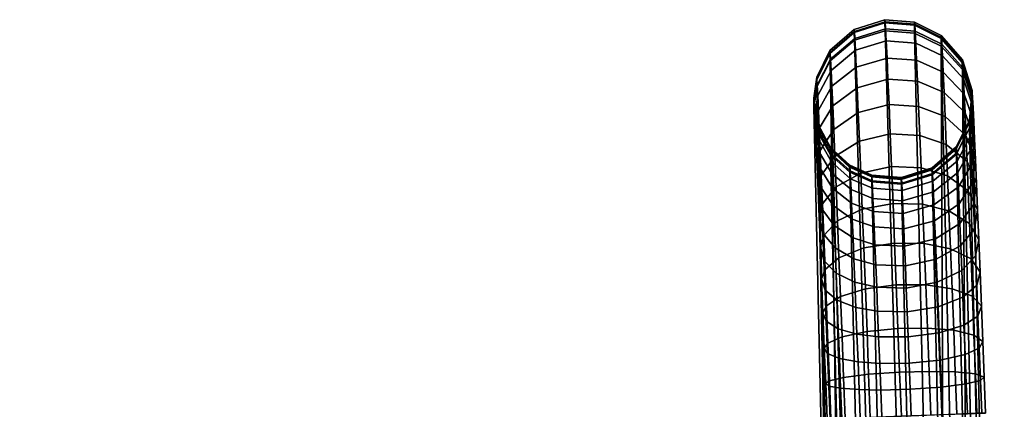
# Model space of a CAD drawing. Header units: millimetres. Extents: x -268 to 268, y -242 to 291.
# Tile 232 of 232: x 155 to 254, y 252 to 291. Entities that reach past the tile are written whole.
import ezdxf

# ---------------------------------------------------------------- set-up
doc = ezdxf.new("R2010")
doc.units = ezdxf.units.MM
doc.header["$MEASUREMENT"] = 0
doc.layers.add('podnoz', color=251, linetype='Continuous')
doc.layers.add('ram', color=7, linetype='Continuous')

msp = doc.modelspace()

# ---------------------------------------------------------------- meshes
at = {"layer": 'podnoz'}
mesh = msp.add_polyface(dxfattribs=at)
corners = [(239.816, 278.989, 15.517), (242.92, 279.723, 14.92), (243.055, 276.425, 11.927), (239.949, 275.762, 12.588), (237.34, 277.445, 16.938), (237.467, 274.386, 14.162), (239.695, 281.87, 18.786), (242.797, 282.668, 18.262), (237.227, 280.176, 20.037), (235.863, 278.056, 21.66), (235.969, 275.518, 18.781), (235.848, 276.27, 27.279), (235.457, 278.462, 25.909), (235.545, 276.394, 22.956), (235.93, 274.368, 24.563), (239.588, 284.37, 22.356), (242.688, 285.223, 21.911), (237.125, 282.546, 23.421), (235.77, 280.257, 24.804), (235.777, 277.857, 30.19), (235.379, 280.188, 29.073), (239.496, 286.458, 26.183), (242.592, 287.357, 25.822), (237.037, 284.524, 27.048), (235.688, 282.095, 28.174), (235.719, 279.14, 33.341), (235.314, 281.582, 32.5), (236.984, 276.892, 34.13), (237.039, 275.714, 31.235), (239.418, 288.143, 30.326), (242.512, 289.08, 30.057), (236.963, 286.122, 30.976), (235.617, 283.58, 31.822), (235.672, 280.054, 36.619), (235.266, 282.577, 36.063), (236.941, 277.732, 37.141), (238.873, 275.991, 37.544), (238.914, 275.208, 34.738), (239.355, 289.346, 34.634), (242.449, 290.309, 34.461), (236.906, 287.262, 35.06), (235.564, 284.639, 35.617), (235.641, 280.589, 39.979), (235.23, 283.157, 39.717), (236.91, 278.223, 40.227), (238.846, 276.448, 40.421), (239.312, 290.048, 39.052), (242.406, 291.027, 38.976), (236.863, 287.928, 39.248), (235.527, 285.257, 39.508), (235.621, 280.736, 43.379), (235.211, 283.318, 43.413), (236.895, 278.359, 43.35), (238.83, 276.575, 43.332), (239.289, 290.242, 43.522), (242.383, 291.225, 43.545), (236.844, 288.112, 43.485), (235.508, 285.428, 43.444), (235.617, 280.506, 46.687), (235.207, 283.068, 47.01), (236.891, 278.147, 46.389), (238.828, 276.378, 46.164), (239.285, 289.939, 47.871), (242.379, 290.916, 47.99), (236.84, 287.825, 47.607), (235.504, 285.162, 47.274), (235.629, 279.909, 49.95), (235.219, 282.419, 50.557), (238.836, 275.867, 48.957), (236.902, 277.599, 49.385), (239.301, 289.155, 52.159), (242.393, 290.114, 52.373), (235.516, 284.471, 51.05), (236.852, 287.081, 51.673)]
mesh.append_faces([[corners[k] for k in face] for face in [(0, 1, 2, 3), (4, 0, 3, 5), (6, 7, 1, 0), (8, 6, 0, 4), (9, 8, 4, 10), (11, 12, 13, 14), (15, 16, 7, 6), (17, 15, 6, 8), (18, 17, 8, 9), (12, 18, 9, 13), (19, 20, 12, 11), (21, 22, 16, 15), (23, 21, 15, 17), (24, 23, 17, 18), (20, 24, 18, 12), (25, 26, 20, 19), (27, 25, 19, 28), (29, 30, 22, 21), (31, 29, 21, 23), (32, 31, 23, 24), (26, 32, 24, 20), (33, 34, 26, 25), (35, 33, 25, 27), (36, 35, 27, 37), (38, 39, 30, 29), (40, 38, 29, 31), (41, 40, 31, 32), (34, 41, 32, 26), (42, 43, 34, 33), (44, 42, 33, 35), (45, 44, 35, 36), (46, 47, 39, 38), (48, 46, 38, 40), (49, 48, 40, 41), (43, 49, 41, 34), (50, 51, 43, 42), (52, 50, 42, 44), (53, 52, 44, 45), (54, 55, 47, 46), (56, 54, 46, 48), (57, 56, 48, 49), (51, 57, 49, 43), (58, 59, 51, 50), (60, 58, 50, 52), (61, 60, 52, 53), (62, 63, 55, 54), (64, 62, 54, 56), (65, 64, 56, 57), (59, 65, 57, 51), (58, 66, 67, 59), (61, 68, 69, 60), (60, 69, 66, 58), (62, 70, 71, 63), (65, 72, 73, 64), (59, 67, 72, 65), (64, 73, 70, 62)]])
mesh = msp.add_polyface(dxfattribs=at)
corners = [(245.902, 279.574, 15.188), (248.566, 278.652, 16.206), (248.695, 275.502, 13.348), (246.035, 276.306, 12.223), (242.92, 279.723, 14.92), (243.055, 276.425, 11.927), (250.553, 279.558, 20.968), (251.504, 277.135, 22.905), (251.604, 274.739, 20.187), (250.664, 276.931, 17.988), (248.449, 281.464, 19.397), (245.779, 282.493, 18.499), (242.797, 282.668, 18.262), (251.414, 279.213, 25.874), (251.137, 276.673, 27.442), (251.219, 274.785, 24.745), (250.455, 281.836, 24.222), (248.344, 283.904, 22.882), (245.672, 285.024, 22.115), (242.688, 285.223, 21.911), (251.338, 280.949, 29.056), (251.068, 278.25, 30.332), (250.371, 283.739, 27.709), (248.254, 285.941, 26.617), (245.578, 287.138, 25.99), (242.592, 287.357, 25.822), (251.008, 279.524, 33.462), (249.664, 276.981, 34.309), (249.719, 275.821, 31.458), (251.273, 282.351, 32.501), (250.299, 285.275, 31.485), (248.176, 287.587, 30.66), (245.496, 288.845, 30.186), (242.512, 289.08, 30.057), (250.963, 280.432, 36.717), (249.621, 277.809, 37.274), (251.223, 283.351, 36.083), (250.242, 286.371, 35.413), (248.117, 288.76, 34.866), (245.436, 290.063, 34.55), (242.449, 290.309, 34.461), (249.594, 278.292, 40.314), (247.145, 276.172, 40.51), (247.172, 275.725, 37.7), (250.93, 280.963, 40.055), (251.188, 283.935, 39.757), (250.205, 287.011, 39.439), (248.076, 289.446, 39.178), (245.393, 290.774, 39.024), (242.406, 291.027, 38.976), (249.578, 278.426, 43.39), (247.129, 276.296, 43.353), (250.914, 281.109, 43.431), (251.168, 284.096, 43.473), (250.184, 287.188, 43.513), (248.053, 289.635, 43.54), (245.369, 290.971, 43.55), (242.383, 291.225, 43.545), (249.574, 278.218, 46.383), (247.127, 276.103, 46.12), (250.91, 280.881, 46.717), (251.164, 283.844, 47.09), (250.18, 286.912, 47.477), (248.049, 289.34, 47.785), (245.365, 290.665, 47.955), (242.379, 290.916, 47.99), (249.584, 277.677, 49.334), (247.137, 275.604, 48.848), (250.92, 280.288, 49.956), (251.176, 283.192, 50.655), (250.191, 286.197, 51.386), (245.379, 289.87, 52.298), (248.062, 288.574, 51.971), (242.393, 290.114, 52.373)]
mesh.append_faces([[corners[k] for k in face] for face in [(0, 1, 2, 3), (4, 0, 3, 5), (6, 7, 8, 9), (10, 6, 9, 1), (11, 10, 1, 0), (12, 11, 0, 4), (13, 14, 15, 7), (16, 13, 7, 6), (17, 16, 6, 10), (18, 17, 10, 11), (19, 18, 11, 12), (20, 21, 14, 13), (22, 20, 13, 16), (23, 22, 16, 17), (24, 23, 17, 18), (25, 24, 18, 19), (26, 27, 28, 21), (29, 26, 21, 20), (30, 29, 20, 22), (31, 30, 22, 23), (32, 31, 23, 24), (33, 32, 24, 25), (34, 35, 27, 26), (36, 34, 26, 29), (37, 36, 29, 30), (38, 37, 30, 31), (39, 38, 31, 32), (40, 39, 32, 33), (41, 42, 43, 35), (44, 41, 35, 34), (45, 44, 34, 36), (46, 45, 36, 37), (47, 46, 37, 38), (48, 47, 38, 39), (49, 48, 39, 40), (50, 51, 42, 41), (52, 50, 41, 44), (53, 52, 44, 45), (54, 53, 45, 46), (55, 54, 46, 47), (56, 55, 47, 48), (57, 56, 48, 49), (58, 59, 51, 50), (60, 58, 50, 52), (61, 60, 52, 53), (62, 61, 53, 54), (63, 62, 54, 55), (64, 63, 55, 56), (65, 64, 56, 57), (58, 66, 67, 59), (60, 68, 66, 58), (61, 69, 68, 60), (62, 70, 69, 61), (64, 71, 72, 63), (63, 72, 70, 62), (65, 73, 71, 64)]])
mesh = msp.add_polyface(dxfattribs=at)
corners = [(236.602, 257.585, 13.954), (236.275, 258.147, 11.421), (236.412, 254.595, 10.821), (236.727, 254.318, 13.402), (237.795, 257.094, 16.322), (237.91, 254.093, 15.815), (239.67, 256.754, 18.139), (239.777, 253.956, 17.666), (241.854, 256.595, 19.211), (241.957, 253.917, 18.759), (244.828, 256.626, 19.579), (244.93, 253.989, 19.134), (247.949, 256.936, 18.746), (248.055, 254.203, 18.285), (250.465, 257.481, 16.769), (250.578, 254.525, 16.27), (251.887, 258.117, 14.208), (252.012, 254.872, 13.66), (252.238, 258.789, 11.308), (252.375, 255.218, 10.704), (251.359, 259.448, 8.255), (251.508, 255.533, 7.593), (249.311, 259.93, 5.784), (249.473, 255.737, 5.076), (246.674, 260.148, 4.374), (246.84, 255.798, 3.639), (243.699, 260.117, 4.006), (243.867, 255.726, 3.264), (240.578, 259.807, 4.839), (240.742, 255.512, 4.113), (238.064, 259.262, 6.816), (238.221, 255.19, 6.128), (236.641, 258.625, 9.377), (236.787, 254.843, 8.738), (236.475, 260.853, 14.895), (236.137, 261.7, 12.445), (237.68, 260.095, 17.187), (239.561, 259.552, 18.945), (241.75, 259.273, 19.982), (244.727, 259.264, 20.339), (247.844, 259.668, 19.534), (250.35, 260.438, 17.621), (251.762, 261.363, 15.143), (252.1, 262.361, 12.337), (236.496, 262.409, 10.467), (237.906, 263.334, 7.989), (241.648, 261.845, 21.054), (239.455, 262.239, 20.065), (244.627, 261.797, 21.395), (247.74, 262.293, 20.628), (236.852, 251.009, 13.217), (236.549, 250.998, 10.62), (239.885, 251.124, 17.508), (238.025, 251.053, 15.646), (245.031, 251.318, 18.985), (242.059, 251.206, 18.607), (250.691, 251.532, 16.103), (248.16, 251.436, 18.13), (252.137, 251.586, 13.476), (252.512, 251.601, 10.502), (251.66, 251.568, 7.372), (247.008, 251.393, 3.393), (249.633, 251.492, 4.839), (240.908, 251.162, 3.87), (244.037, 251.28, 3.015), (236.934, 251.012, 8.524), (238.377, 251.067, 5.897), (249.584, 277.677, 49.334), (252.824, 136.12, 636.273), (247.137, 275.604, 48.848), (248.062, 288.574, 51.971), (251.301, 147.017, 638.91), (250.191, 286.197, 51.386), (242.393, 290.114, 52.373), (246.457, 148.599, 639.318), (248.617, 148.312, 639.237), (245.379, 289.87, 52.298), (239.301, 289.155, 52.159), (243.525, 148.054, 639.203), (235.516, 284.471, 51.05), (239.035, 143.714, 638.181), (236.852, 287.081, 51.673), (235.219, 282.419, 50.557), (238.457, 140.861, 637.496), (240.82, 146.334, 638.803)]
mesh.append_faces([[corners[k] for k in face] for face in [(0, 1, 2, 3), (4, 0, 3, 5), (6, 4, 5, 7), (8, 6, 7, 9), (10, 8, 9, 11), (12, 10, 11, 13), (14, 12, 13, 15), (16, 14, 15, 17), (18, 16, 17, 19), (20, 18, 19, 21), (22, 20, 21, 23), (24, 22, 23, 25), (26, 24, 25, 27), (28, 26, 27, 29), (30, 28, 29, 31), (32, 30, 31, 33), (1, 32, 33, 2), (34, 35, 1, 0), (36, 34, 0, 4), (37, 36, 4, 6), (38, 37, 6, 8), (39, 38, 8, 10), (40, 39, 10, 12), (41, 40, 12, 14), (42, 41, 14, 16), (43, 42, 16, 18), (44, 45, 30, 32), (35, 44, 32, 1), (46, 47, 37, 38), (48, 46, 38, 39), (49, 48, 39, 40), (50, 3, 2, 51), (52, 7, 5, 53), (53, 5, 3, 50), (54, 11, 9, 55), (56, 15, 13, 57), (58, 17, 15, 56), (57, 13, 11, 54), (55, 9, 7, 52), (17, 58, 59, 19), (60, 21, 19, 59), (61, 25, 23, 62), (62, 23, 21, 60), (63, 29, 27, 64), (65, 33, 31, 66), (51, 2, 33, 65), (66, 31, 29, 63), (64, 27, 25, 61), (67, 68, 69, 69), (70, 71, 72, 72), (73, 74, 75, 76), (77, 78, 74, 73), (79, 80, 81, 81), (82, 83, 79, 79), (81, 84, 78, 77), (76, 75, 70, 70)]])
mesh = msp.add_polyface(dxfattribs=at)
corners = [(251.236, 144.412, 646.714), (252.973, 141.682, 646.467), (253.684, 142.688, 642.273), (251.914, 145.368, 642.726), (248.592, 146.285, 646.544), (249.215, 147.167, 642.867), (245.721, 146.984, 646.039), (246.287, 147.785, 642.699), (242.863, 146.594, 645.278), (243.371, 147.315, 642.272), (240.227, 145.018, 644.283), (240.682, 145.665, 641.585), (238.482, 142.491, 643.271), (238.906, 143.09, 640.774), (247.598, 145.488, 649.883), (250.152, 143.543, 650.353), (244.822, 146.264, 649.054), (242.061, 145.952, 647.97), (239.512, 144.445, 646.679), (237.828, 141.965, 645.472), (246.188, 144.723, 653.096), (248.611, 142.707, 653.868), (243.559, 145.577, 651.94), (240.938, 145.342, 650.532), (238.52, 143.907, 648.943), (236.922, 141.473, 647.541), (244.463, 144.04, 655.985), (246.719, 141.957, 657.037), (242.014, 144.966, 654.526), (239.574, 144.802, 652.817), (237.32, 143.432, 650.951), (240.152, 144.405, 656.907), (242.379, 143.412, 658.652), (237.934, 144.308, 654.914), (235.887, 143, 652.788), (238.047, 143.916, 659.001), (240.02, 142.864, 661), (236.082, 143.878, 656.756), (234.266, 142.623, 654.398), (235.691, 143.493, 660.827), (237.379, 142.389, 663.047), (234.012, 143.506, 658.362), (232.455, 142.298, 655.802), (233.113, 143.141, 662.364), (234.488, 141.995, 664.768), (231.738, 143.196, 659.716), (253.432, 144.64, 638.325), (251.301, 147.017, 638.91), (246.457, 148.599, 639.318), (248.617, 148.312, 639.237), (243.525, 148.054, 639.203), (240.82, 146.334, 638.803), (239.035, 143.714, 638.181), (235.629, 279.909, 49.95), (238.867, 138.352, 636.889), (238.457, 140.861, 637.496), (235.219, 282.419, 50.557), (236.902, 277.599, 49.385), (240.141, 136.042, 636.324), (241.057, 274.889, 48.709), (244.297, 133.331, 635.648), (242.076, 134.309, 635.896), (238.836, 275.867, 48.957), (244.043, 274.645, 48.633), (247.283, 133.087, 635.572), (247.137, 275.604, 48.848), (250.375, 134.046, 635.787), (250.92, 280.288, 49.956), (254.16, 138.73, 636.896), (252.824, 136.12, 636.273), (249.584, 277.677, 49.334), (250.191, 286.197, 51.386), (254.414, 141.635, 637.594), (251.176, 283.192, 50.655), (248.062, 288.574, 51.971), (236.852, 287.081, 51.673), (235.516, 284.471, 51.05)]
mesh.append_faces([[corners[k] for k in face] for face in [(0, 1, 2, 3), (4, 0, 3, 5), (6, 4, 5, 7), (8, 6, 7, 9), (10, 8, 9, 11), (12, 10, 11, 13), (14, 15, 0, 4), (16, 14, 4, 6), (17, 16, 6, 8), (18, 17, 8, 10), (19, 18, 10, 12), (20, 21, 15, 14), (22, 20, 14, 16), (23, 22, 16, 17), (24, 23, 17, 18), (25, 24, 18, 19), (26, 27, 21, 20), (28, 26, 20, 22), (29, 28, 22, 23), (30, 29, 23, 24), (31, 32, 26, 28), (33, 31, 28, 29), (34, 33, 29, 30), (35, 36, 32, 31), (37, 35, 31, 33), (38, 37, 33, 34), (39, 40, 36, 35), (41, 39, 35, 37), (42, 41, 37, 38), (43, 44, 40, 39), (45, 43, 39, 41), (3, 46, 47, 47), (48, 7, 5, 49), (9, 48, 50, 50), (11, 50, 51, 51), (49, 5, 47, 47), (2, 46, 3, 3), (3, 47, 5, 5), (7, 48, 9, 9), (9, 50, 11, 11), (11, 52, 13, 13), (52, 11, 51, 51), (53, 54, 55, 56), (57, 58, 54, 53), (59, 60, 61, 62), (63, 64, 60, 59), (62, 61, 58, 57), (65, 66, 64, 63), (67, 68, 69, 70), (71, 46, 72, 73), (73, 72, 68, 67), (65, 69, 66, 66), (71, 47, 46, 46), (74, 49, 47, 47), (75, 52, 51, 51), (76, 55, 52, 52)]])
mesh = msp.add_polyface(dxfattribs=at)
corners = [(240.412, 264.103, 6.076), (243.529, 264.508, 5.271), (243.699, 260.117, 4.006), (240.578, 259.807, 4.839), (237.906, 263.334, 7.989), (238.064, 259.262, 6.816), (236.352, 263.992, 16.203), (236.004, 265.113, 13.867), (236.137, 261.7, 12.445), (236.475, 260.853, 14.895), (237.566, 262.979, 18.389), (237.68, 260.095, 17.187), (239.455, 262.239, 20.065), (239.561, 259.552, 18.945), (240.25, 268.23, 7.796), (243.363, 268.726, 7.028), (237.752, 267.246, 9.619), (236.352, 266.043, 11.981), (236.496, 262.409, 10.467), (236.234, 266.961, 17.862), (235.875, 268.341, 15.671), (237.457, 265.706, 19.912), (239.355, 264.781, 21.485), (241.551, 264.278, 22.414), (241.648, 261.845, 21.054), (240.094, 272.133, 9.977), (243.203, 272.715, 9.257), (237.605, 270.946, 11.686), (236.215, 269.48, 13.902), (236.121, 269.722, 19.849), (235.754, 271.343, 17.831), (237.355, 268.241, 21.737), (239.258, 267.145, 23.186), (241.461, 266.54, 24.042), (239.949, 275.762, 12.588), (243.055, 276.425, 11.927), (237.467, 274.386, 14.162), (236.086, 272.676, 16.202), (236.021, 272.176, 22.077), (235.645, 274.011, 20.253), (237.262, 270.496, 23.783), (239.172, 269.246, 25.093), (241.379, 268.552, 25.867), (235.969, 275.518, 18.781), (237.34, 277.445, 16.938), (235.93, 274.368, 24.563), (235.545, 276.394, 22.956), (237.178, 272.509, 26.068), (239.094, 271.123, 27.222), (241.303, 270.348, 27.905), (235.863, 278.056, 21.66), (237.102, 274.256, 28.562), (235.848, 276.27, 27.279), (239.023, 272.751, 29.547), (241.236, 271.906, 30.131), (237.039, 275.714, 31.235), (235.777, 277.857, 30.19), (238.965, 274.11, 32.039), (241.18, 273.208, 32.516), (244.164, 272.989, 32.684), (244.221, 271.707, 30.335), (238.914, 275.208, 34.738), (236.984, 276.892, 34.13), (241.129, 274.258, 35.099), (244.115, 274.024, 35.228), (241.092, 275.008, 37.784), (238.873, 275.991, 37.544), (244.078, 274.762, 37.873), (241.066, 275.446, 40.538), (238.846, 276.448, 40.421), (244.051, 275.193, 40.586), (241.051, 275.567, 43.324), (238.83, 276.575, 43.332), (244.037, 275.312, 43.33), (241.047, 275.378, 46.035), (238.828, 276.378, 46.164), (244.035, 275.127, 46), (244.043, 274.645, 48.633), (241.057, 274.889, 48.709), (238.836, 275.867, 48.957)]
mesh.append_faces([[corners[k] for k in face] for face in [(0, 1, 2, 3), (4, 0, 3, 5), (6, 7, 8, 9), (10, 6, 9, 11), (12, 10, 11, 13), (14, 15, 1, 0), (16, 14, 0, 4), (17, 16, 4, 18), (7, 17, 18, 8), (19, 20, 7, 6), (21, 19, 6, 10), (22, 21, 10, 12), (23, 22, 12, 24), (25, 26, 15, 14), (27, 25, 14, 16), (28, 27, 16, 17), (20, 28, 17, 7), (29, 30, 20, 19), (31, 29, 19, 21), (32, 31, 21, 22), (33, 32, 22, 23), (34, 35, 26, 25), (36, 34, 25, 27), (37, 36, 27, 28), (30, 37, 28, 20), (38, 39, 30, 29), (40, 38, 29, 31), (41, 40, 31, 32), (42, 41, 32, 33), (43, 44, 36, 37), (39, 43, 37, 30), (45, 46, 39, 38), (47, 45, 38, 40), (48, 47, 40, 41), (49, 48, 41, 42), (46, 50, 43, 39), (51, 52, 45, 47), (53, 51, 47, 48), (54, 53, 48, 49), (55, 56, 52, 51), (57, 55, 51, 53), (58, 57, 53, 54), (59, 58, 54, 60), (61, 62, 55, 57), (63, 61, 57, 58), (64, 63, 58, 59), (65, 66, 61, 63), (67, 65, 63, 64), (68, 69, 66, 65), (70, 68, 65, 67), (71, 72, 69, 68), (73, 71, 68, 70), (74, 75, 72, 71), (76, 74, 71, 73), (76, 77, 78, 74), (74, 78, 79, 75)]])
mesh = msp.add_polyface(dxfattribs=at)
corners = [(251.207, 263.364, 9.383), (252.1, 262.361, 12.337), (252.238, 258.789, 11.308), (251.359, 259.448, 8.255), (249.148, 264.123, 6.992), (249.311, 259.93, 5.784), (246.506, 264.499, 5.627), (246.674, 260.148, 4.374), (243.529, 264.508, 5.271), (243.699, 260.117, 4.006), (250.238, 263.277, 18.804), (247.74, 262.293, 20.628), (247.844, 259.668, 19.534), (250.35, 260.438, 17.621), (251.637, 264.48, 16.442), (251.762, 261.363, 15.143), (251.965, 265.793, 13.767), (251.059, 267.125, 10.95), (248.99, 268.151, 8.671), (246.34, 268.678, 7.369), (243.363, 268.726, 7.028), (244.531, 264.194, 22.734), (241.551, 264.278, 22.414), (241.648, 261.845, 21.054), (244.627, 261.797, 21.395), (247.641, 264.776, 22.015), (250.131, 265.963, 20.305), (251.52, 267.429, 18.09), (251.836, 269.038, 15.58), (250.918, 270.682, 12.938), (248.838, 271.96, 10.799), (246.184, 272.631, 9.577), (243.203, 272.715, 9.257), (244.441, 266.422, 24.338), (241.461, 266.54, 24.042), (247.549, 267.084, 23.676), (250.031, 268.461, 22.102), (251.41, 270.17, 20.063), (251.715, 272.056, 17.752), (250.783, 273.99, 15.319), (248.695, 275.502, 13.348), (246.035, 276.306, 12.223), (243.055, 276.425, 11.927), (244.359, 268.403, 26.136), (241.379, 268.552, 25.867), (247.465, 269.137, 25.539), (249.938, 270.682, 24.118), (251.309, 272.608, 22.275), (251.604, 274.739, 20.187), (250.664, 276.931, 17.988), (248.566, 278.652, 16.206), (244.285, 270.172, 28.143), (241.303, 270.348, 27.905), (247.387, 270.97, 27.619), (249.855, 272.665, 26.368), (251.219, 274.785, 24.745), (251.504, 277.135, 22.905), (244.221, 271.707, 30.335), (241.236, 271.906, 30.131), (247.32, 272.56, 29.89), (249.781, 274.385, 28.825), (251.137, 276.673, 27.442), (247.262, 273.888, 32.324), (244.164, 272.989, 32.684), (249.719, 275.821, 31.458), (251.068, 278.25, 30.332), (247.211, 274.96, 34.959), (244.115, 274.024, 35.228), (249.664, 276.981, 34.309), (247.172, 275.725, 37.7), (244.078, 274.762, 37.873), (249.621, 277.809, 37.274), (247.145, 276.172, 40.51), (244.051, 275.193, 40.586), (247.129, 276.296, 43.353), (244.037, 275.312, 43.33), (247.127, 276.103, 46.12), (244.035, 275.127, 46), (247.137, 275.604, 48.848), (244.043, 274.645, 48.633)]
mesh.append_faces([[corners[k] for k in face] for face in [(0, 1, 2, 3), (4, 0, 3, 5), (6, 4, 5, 7), (8, 6, 7, 9), (10, 11, 12, 13), (14, 10, 13, 15), (16, 14, 15, 1), (17, 16, 1, 0), (18, 17, 0, 4), (19, 18, 4, 6), (20, 19, 6, 8), (21, 22, 23, 24), (25, 21, 24, 11), (26, 25, 11, 10), (27, 26, 10, 14), (28, 27, 14, 16), (29, 28, 16, 17), (30, 29, 17, 18), (31, 30, 18, 19), (32, 31, 19, 20), (33, 34, 22, 21), (35, 33, 21, 25), (36, 35, 25, 26), (37, 36, 26, 27), (38, 37, 27, 28), (39, 38, 28, 29), (40, 39, 29, 30), (41, 40, 30, 31), (42, 41, 31, 32), (43, 44, 34, 33), (45, 43, 33, 35), (46, 45, 35, 36), (47, 46, 36, 37), (48, 47, 37, 38), (49, 48, 38, 39), (50, 49, 39, 40), (51, 52, 44, 43), (53, 51, 43, 45), (54, 53, 45, 46), (55, 54, 46, 47), (56, 55, 47, 48), (57, 58, 52, 51), (59, 57, 51, 53), (60, 59, 53, 54), (61, 60, 54, 55), (62, 63, 57, 59), (64, 62, 59, 60), (65, 64, 60, 61), (66, 67, 63, 62), (68, 66, 62, 64), (69, 70, 67, 66), (71, 69, 66, 68), (72, 73, 70, 69), (74, 75, 73, 72), (76, 77, 75, 74), (76, 78, 79, 77)]])
at = {"layer": 'ram'}
mesh = msp.add_polyface(dxfattribs=at)
corners = [(139.141, 208.636, 847.652), (137.715, 214.26, 877.49), (124.438, 217.694, 876.764), (125.766, 212.245, 846.736), (140.57, 203.573, 817.729), (127.094, 207.414, 816.616), (142, 199.05, 787.739), (128.426, 203.175, 786.423), (146.293, 231.062, 966.75), (144.785, 238.822, 996.062), (132.01, 242.444, 995.986), (133.434, 234.642, 966.512), (147.803, 223.705, 937.339), (134.861, 227.29, 936.927), (149.314, 216.823, 907.824), (136.289, 220.469, 907.225), (150.824, 210.487, 878.287), (152.334, 204.671, 848.658), (153.848, 199.356, 818.951), (159.016, 227.158, 967.009), (157.439, 234.868, 996.143), (160.594, 219.8, 937.787), (162.172, 212.854, 908.474), (163.75, 206.382, 879.153), (165.328, 200.359, 849.75), (171.689, 222.9, 967.289), (170.062, 230.552, 996.231), (173.318, 215.544, 938.272), (174.949, 208.531, 909.179), (176.578, 201.914, 880.092), (184.203, 218.323, 967.587), (182.543, 225.908, 996.325), (130.602, 250.519, 1025.015), (143.295, 246.82, 1024.941), (155.883, 242.78, 1024.859), (165.021, 239.609, 1024.794), (174.094, 236.259, 1024.727), (133.967, 201.025, 672.731), (126.48, 204.348, 676.047), (133.637, 201.754, 676.876), (146.449, 237.321, 965.079), (133.584, 240.904, 964.85), (132.102, 248.558, 995.182), (144.883, 244.937, 995.245), (159.178, 233.415, 965.326), (157.541, 240.984, 995.312), (171.855, 229.155, 965.594), (170.168, 236.668, 995.385), (184.369, 224.577, 965.879), (182.65, 232.026, 995.461), (148.02, 230.14, 934.812), (135.068, 233.734, 934.406), (160.816, 226.226, 935.252), (173.545, 221.96, 935.728), (149.592, 223.47, 904.441), (136.555, 227.137, 903.846), (162.457, 219.478, 905.086), (175.236, 215.133, 905.786), (138.039, 221.194, 873.256), (124.742, 224.662, 872.531), (123.359, 230.473, 903.303), (151.16, 217.383, 874.052), (164.094, 213.238, 874.915), (176.926, 208.729, 875.851), (139.523, 215.869, 842.567), (126.125, 219.532, 841.65), (152.73, 211.846, 843.573), (165.734, 207.473, 844.665), (178.617, 202.717, 845.85), (141.01, 211.125, 811.798), (127.512, 215.04, 810.683), (154.305, 206.828, 813.022), (167.375, 202.156, 814.35), (180.311, 197.079, 815.793), (142.498, 206.927, 780.97), (128.896, 211.145, 779.652), (155.879, 202.295, 782.416), (169.02, 197.262, 783.987), (145.012, 200.955, 728.906), (131.238, 205.791, 727.243), (158.535, 195.646, 730.731), (155.926, 248.779, 1024.874), (143.332, 252.819, 1024.973), (174.156, 242.253, 1024.715), (165.072, 245.606, 1024.797), (183.17, 238.721, 1024.628), (130.637, 256.518, 1025.063), (143.295, 246.82, 1024.941), (143.332, 252.819, 1024.973), (130.637, 256.518, 1025.063), (130.602, 250.519, 1025.015), (165.021, 239.609, 1024.794), (165.072, 245.606, 1024.797), (155.926, 248.779, 1024.874), (155.883, 242.78, 1024.859), (174.094, 236.259, 1024.727), (174.156, 242.253, 1024.715)]
mesh.append_faces([[corners[k] for k in face] for face in [(0, 1, 2, 3), (4, 0, 3, 5), (6, 4, 5, 7), (8, 9, 10, 11), (12, 8, 11, 13), (14, 12, 13, 15), (16, 14, 15, 1), (17, 16, 1, 0), (18, 17, 0, 4), (19, 20, 9, 8), (21, 19, 8, 12), (22, 21, 12, 14), (23, 22, 14, 16), (24, 23, 16, 17), (25, 26, 20, 19), (27, 25, 19, 21), (28, 27, 21, 22), (29, 28, 22, 23), (30, 31, 26, 25), (32, 10, 9, 33), (34, 20, 26, 35), (33, 9, 20, 34), (26, 36, 35, 35), (36, 26, 31, 31), (37, 38, 39, 39), (40, 41, 42, 43), (44, 40, 43, 45), (46, 44, 45, 47), (48, 46, 47, 49), (50, 51, 41, 40), (52, 50, 40, 44), (53, 52, 44, 46), (54, 55, 51, 50), (56, 54, 50, 52), (57, 56, 52, 53), (58, 59, 60, 55), (61, 58, 55, 54), (62, 61, 54, 56), (63, 62, 56, 57), (64, 65, 59, 58), (66, 64, 58, 61), (67, 66, 61, 62), (68, 67, 62, 63), (69, 70, 65, 64), (71, 69, 64, 66), (72, 71, 66, 67), (73, 72, 67, 68), (74, 75, 70, 69), (76, 74, 69, 71), (77, 76, 71, 72), (78, 79, 75, 74), (80, 78, 74, 76), (81, 45, 43, 82), (83, 47, 84, 84), (84, 47, 45, 81), (85, 49, 83, 83), (82, 43, 42, 86), (47, 83, 49, 49), (39, 38, 79, 79), (87, 88, 89, 90), (91, 92, 93, 94), (95, 96, 92, 91), (94, 93, 88, 87)]])

doc.saveas('drawing.dxf')
